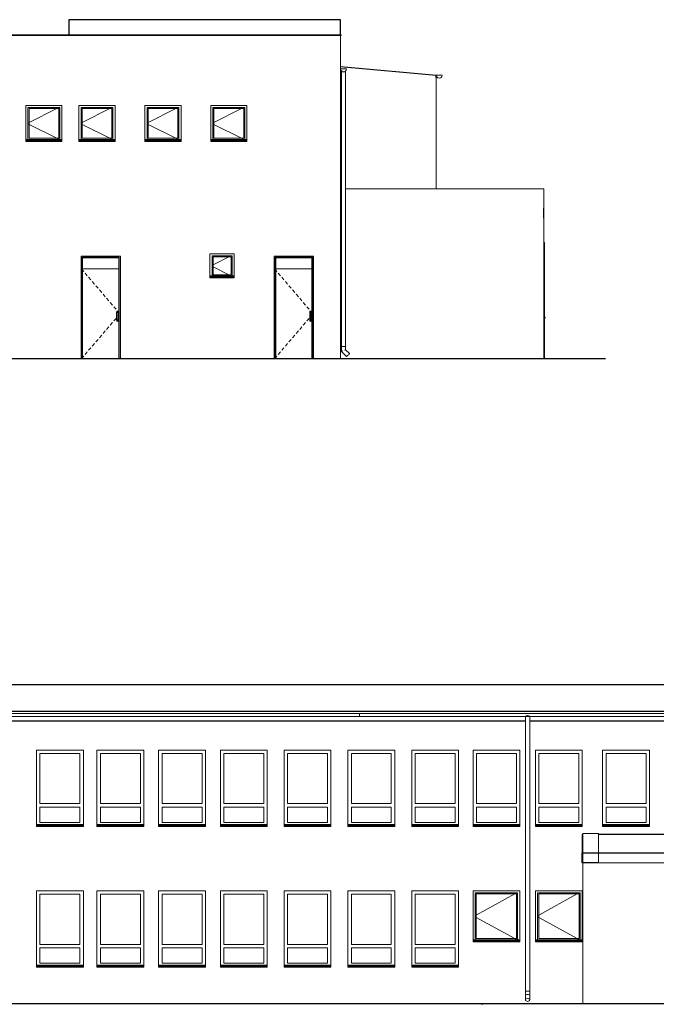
# Model space of a CAD drawing. Header units: centimetres. Extents: x -25572 to 23555, y -2435 to 15405.
# Tile 129 of 134: x 19007 to 20504, y 4871 to 7187. Entities that reach past the tile are written whole.
import ezdxf

# ---------------------------------------------------------------- set-up
doc = ezdxf.new("R2010")
doc.units = ezdxf.units.CM
doc.header["$MEASUREMENT"] = 0
for name, color, linetype, lineweight in [('Nowe_0_Nr_pióra__4', 7, 'Continuous', 13), ('Nowe_0_Nr_pióra__75', 6, 'Continuous', 15), ('Nowe_0_Nr_pióra__84', 7, 'Continuous', 13), ('Nowe_220-A Ściany_Nr_pióra__3', 7, 'Continuous', 13), ('Nowe_220-A Ściany_Nr_pióra__87', 7, 'Continuous', 13), ('Nowe_250-A Schody Pochylnie_Nr_pióra__91', 7, 'Continuous', 13), ('Nowe_280-A Dachy Powłoki_Nr_pióra__27', 7, 'Continuous', 25), ('Nowe_450-K Stropy_Nr_pióra__21', 7, 'Continuous', 25), ('Nowe_450-K Stropy_Nr_pióra__89', 7, 'Continuous', 13)]:
    doc.layers.add(name, color=color, linetype=linetype, lineweight=lineweight)
doc.linetypes.add('LINIA TERENU', pattern='A,0,[3,Lwowska architektura1.Shx,S=0.396825,R=0,X=0,Y=0],-50,0', length=50)

msp = doc.modelspace()

# ---------------------------------------------------------------- linework, layer by layer
at = {"layer": 'Nowe_0_Nr_pióra__4', "color": 7, "linetype": 'Continuous', "lineweight": 13}
for p, q in [((19762.7, 7067.8), (19761.7, 7071.3)), ((19761.7, 7071.3), (19768.7, 7071.3)), ((19765.2, 7065.2), (19762.7, 7067.8)), ((19763.7, 7066.7), (19763.7, 7064.3)), ((19764.3, 7064.3), (19764.4, 7064.3)), ((19764.4, 7064.3), (19764.7, 7064.3)), ((19768.7, 7064.3), (19765.2, 7065.2)), ((19765.9, 7064.3), (19766.2, 7064.3)), ((19766.2, 7064.3), (19766.5, 7064.3)), ((19768.7, 7071.3), (19775.7, 7071.3)), ((19772.2, 7065.2), (19768.7, 7064.3)), ((19771, 7064.3), (19771.2, 7064.3)), ((19771.2, 7064.3), (19771.5, 7064.3)), ((19774.8, 7067.8), (19772.2, 7065.2)), ((19772.8, 7064.3), (19773.1, 7064.3)), ((19773.1, 7064.3), (19773.1, 7064.3)), ((19773.7, 7066.7), (19773.7, 7064.3)), ((19775.7, 7071.3), (19774.8, 7067.8)), ((19987.7, 7053), (19986.7, 7056.5)), ((19986.7, 7056.5), (19993.7, 7056.5)), ((19990.2, 7050.4), (19987.7, 7053)), ((19993.7, 7049.5), (19990.2, 7050.4)), ((19993.7, 7056.5), (20000.7, 7056.5)), ((19997.2, 7050.4), (19993.7, 7049.5)), ((19999.8, 7053), (19997.2, 7050.4)), ((20000.7, 7056.5), (19999.8, 7053)), ((18572.1, 5554.7), (19806.6, 5554.7)), ((19806.6, 5547.7), (18677.1, 5547.7)), ((19806.6, 5554.7), (21228.1, 5554.7)), ((19806.6, 5554.7), (19806.6, 5551.2)), ((19806.6, 5551.2), (19806.6, 5548.7)), ((19806.6, 5548.7), (19806.6, 5547.7)), ((19806.6, 5547.7), (20196.5, 5547.7)), ((20197.2, 5548.4), (20196.5, 5547.7)), ((20197.1, 5547.7), (20197.2, 5547.7)), ((20198.2, 5548.7), (20197.2, 5548.4)), ((20197.2, 5547.7), (20197.5, 5547.7)), ((20199, 5549.5), (20198.2, 5548.7)), ((20198.7, 5547.7), (20199, 5547.7)), ((20201.5, 5550.2), (20199, 5549.5)), ((20199, 5547.7), (20199.2, 5547.7)), ((20204, 5549.5), (20201.5, 5550.2)), ((20203.7, 5547.7), (20204, 5547.7)), ((20204.8, 5548.7), (20204, 5549.5)), ((20204, 5547.7), (20204.3, 5547.7)), ((20204.8, 5548.7), (20205.8, 5548.4)), ((20205.5, 5547.7), (20205.8, 5547.7)), ((20206.5, 5547.7), (20205.8, 5548.4)), ((20205.8, 5547.7), (20205.9, 5547.7)), ((21228.1, 5547.7), (20206.5, 5547.7))]:
    msp.add_line(p, q, dxfattribs=at)
at = {"layer": 'Nowe_0_Nr_pióra__75', "color": 6, "linetype": 'Continuous', "lineweight": 15}
for p, q in [((20092.5, 4872.7), (20092.5, 4870.7)), ((20092.5, 4870.7), (20092.6, 4870.7)), ((20092.6, 4870.7), (20092.8, 4870.7)), ((20092.8, 4870.7), (20093.1, 4870.7)), ((20093.1, 4870.7), (20093.5, 4870.7)), ((20093.5, 4870.7), (20094, 4870.7)), ((20094, 4870.7), (20094.6, 4870.7)), ((20094.6, 4870.7), (20095.1, 4870.7)), ((20095.1, 4870.7), (20095.6, 4870.7)), ((20095.6, 4870.7), (20096.1, 4870.7)), ((20096.1, 4870.7), (20096.4, 4870.7)), ((20096.4, 4870.7), (20096.6, 4870.7)), ((20096.6, 4870.7), (20096.7, 4870.7)), ((20096.7, 4872.7), (20096.7, 4870.7))]:
    msp.add_line(p, q, dxfattribs=at)
at = {"layer": 'Nowe_0_Nr_pióra__84', "color": 7, "linetype": 'Continuous', "lineweight": 13}
for p, q in [((19764.1, 7064.3), (19763.7, 7064.3)), ((19763.7, 7064.3), (19763.7, 6418.4)), ((19764.3, 7064.3), (19764.1, 7064.3)), ((19765.2, 7064.3), (19764.7, 7064.3)), ((19765.9, 7064.3), (19765.2, 7064.3)), ((19766.8, 7064.3), (19766.5, 7064.3)), ((19768.7, 7064.3), (19766.8, 7064.3)), ((19770.7, 7064.3), (19768.7, 7064.3)), ((19771, 7064.3), (19770.7, 7064.3)), ((19772.3, 7064.3), (19771.5, 7064.3)), ((19772.8, 7064.3), (19772.3, 7064.3)), ((19773.4, 7064.3), (19773.1, 7064.3)), ((19773.7, 7064.3), (19773.4, 7064.3)), ((19773.7, 7064.3), (19773.7, 6418.4)), ((19764.1, 6418.4), (19763.7, 6418.4)), ((19763.7, 6418.4), (19763.7, 6406.4)), ((19765.2, 6418.4), (19764.1, 6418.4)), ((19766.8, 6418.4), (19765.2, 6418.4)), ((19768.7, 6418.4), (19766.8, 6418.4)), ((19770.7, 6418.4), (19768.7, 6418.4)), ((19772.3, 6418.4), (19770.7, 6418.4)), ((19773.4, 6418.4), (19772.3, 6418.4)), ((19773.7, 6418.4), (19773.4, 6418.4)), ((19773.7, 6418.4), (19773.7, 6410.5)), ((19764.1, 6406.5), (19763.7, 6406.4)), ((19763.7, 6406.4), (19775.8, 6394.3)), ((19765.2, 6407), (19764.1, 6406.5)), ((19766.8, 6407.7), (19765.2, 6407)), ((19772.3, 6409.9), (19770.7, 6409.2)), ((19773.4, 6410.4), (19772.3, 6409.9)), ((19773.7, 6410.5), (19773.4, 6410.4)), ((19773.7, 6410.5), (19782.9, 6401.4)), ((19776.1, 6394.6), (19775.8, 6394.3)), ((19776.8, 6395.3), (19776.1, 6394.6)), ((19778, 6396.5), (19776.8, 6395.3)), ((19779.3, 6397.8), (19778, 6396.5)), ((19780.7, 6399.2), (19779.3, 6397.8)), ((19781.8, 6400.3), (19780.7, 6399.2)), ((19782.6, 6401.1), (19781.8, 6400.3)), ((19782.9, 6401.4), (19782.6, 6401.1)), ((20196.9, 5547.7), (20196.5, 5547.7)), ((20196.5, 5547.7), (20196.5, 4901.9)), ((20197.1, 5547.7), (20196.9, 5547.7)), ((20197.9, 5547.7), (20197.5, 5547.7)), ((20198.7, 5547.7), (20197.9, 5547.7)), ((20199.6, 5547.7), (20199.2, 5547.7)), ((20201.5, 5547.7), (20199.6, 5547.7)), ((20203.4, 5547.7), (20201.5, 5547.7)), ((20203.7, 5547.7), (20203.4, 5547.7)), ((20205, 5547.7), (20204.3, 5547.7)), ((20205.5, 5547.7), (20205, 5547.7)), ((20206.1, 5547.7), (20205.9, 5547.7)), ((20206.5, 5547.7), (20206.1, 5547.7)), ((20206.5, 5547.7), (20206.5, 4901.9)), ((20196.9, 4901.9), (20196.5, 4901.9)), ((20196.5, 4901.9), (20196.5, 4891.9)), ((20196.5, 4891.9), (20196.5, 4881.3)), ((20197.9, 4901.9), (20196.9, 4901.9)), ((20197.9, 4893.3), (20196.9, 4892.7)), ((20199.6, 4901.9), (20197.9, 4901.9)), ((20199.6, 4893.8), (20197.9, 4893.3)), ((20201.5, 4901.9), (20199.6, 4901.9)), ((20201.5, 4893.9), (20199.6, 4893.8)), ((20203.4, 4901.9), (20201.5, 4901.9)), ((20203.4, 4893.8), (20201.5, 4893.9)), ((20205, 4901.9), (20203.4, 4901.9)), ((20205, 4893.3), (20203.4, 4893.8)), ((20206.1, 4901.9), (20205, 4901.9)), ((20206.1, 4892.7), (20205, 4893.3)), ((20206.5, 4901.9), (20206.1, 4901.9)), ((20206.5, 4901.9), (20206.5, 4891.9)), ((20206.5, 4891.9), (20206.5, 4881.3)), ((20196.9, 4882.6), (20196.5, 4881.3)), ((20196.5, 4881.3), (20196.9, 4879.9)), ((20197.9, 4883.8), (20196.9, 4882.6)), ((20196.9, 4879.9), (20197.9, 4878.8)), ((20199.6, 4884.5), (20197.9, 4883.8)), ((20197.9, 4878.8), (20199.6, 4878)), ((20201.5, 4884.8), (20199.6, 4884.5)), ((20199.6, 4878), (20201.5, 4877.7)), ((20203.4, 4884.5), (20201.5, 4884.8)), ((20201.5, 4877.7), (20203.4, 4878)), ((20205, 4883.8), (20203.4, 4884.5)), ((20203.4, 4878), (20205, 4878.8)), ((20206.1, 4882.6), (20205, 4883.8)), ((20205, 4878.8), (20206.1, 4879.9)), ((20206.5, 4881.3), (20206.1, 4882.6)), ((20206.1, 4879.9), (20206.5, 4881.3))]:
    msp.add_line(p, q, dxfattribs=at)
at = {"layer": 'Nowe_220-A Ściany_Nr_pióra__3', "color": 7, "linetype": 'Continuous', "lineweight": 13}
for p, q in [((19026.7, 6905.3), (19026.7, 6980.3)), ((19026.7, 6980.3), (19101.7, 6980.3)), ((19029.2, 6907.8), (19029.2, 6977.8)), ((19029.2, 6977.8), (19099.2, 6977.8)), ((19094.2, 6977.8), (19029.2, 6945.3)), ((19099.2, 6980.3), (19094.2, 6977.8)), ((19099.2, 6977.8), (19099.2, 6907.8)), ((19101.7, 6980.3), (19101.7, 6905.3)), ((19151.6, 6905.3), (19151.6, 6980.3)), ((19151.6, 6980.3), (19226.6, 6980.3)), ((19154.1, 6907.8), (19154.1, 6977.8)), ((19154.1, 6977.8), (19224.1, 6977.8)), ((19219.1, 6977.8), (19154.1, 6945.3)), ((19224.1, 6980.3), (19219.1, 6977.8)), ((19224.1, 6977.8), (19224.1, 6907.8)), ((19226.6, 6980.3), (19226.6, 6905.3)), ((19306.6, 6905.3), (19306.6, 6980.3)), ((19306.6, 6980.3), (19381.6, 6980.3)), ((19309.1, 6907.8), (19309.1, 6977.8)), ((19309.1, 6977.8), (19379.1, 6977.8)), ((19374.1, 6977.8), (19309.1, 6945.3)), ((19379.1, 6980.3), (19374.1, 6977.8)), ((19379.1, 6977.8), (19379.1, 6907.8)), ((19381.6, 6980.3), (19381.6, 6905.3)), ((19461.6, 6905.3), (19461.6, 6980.3)), ((19461.6, 6980.3), (19536.6, 6980.3)), ((19464.1, 6907.8), (19464.1, 6977.8)), ((19464.1, 6977.8), (19534.1, 6977.8)), ((19529.1, 6977.8), (19464.1, 6945.3)), ((19534.1, 6980.3), (19529.1, 6977.8)), ((19534.1, 6977.8), (19534.1, 6907.8)), ((19536.6, 6980.3), (19536.6, 6905.3)), ((19029.2, 6945.3), (19026.7, 6944.1)), ((19029.2, 6940.3), (19026.7, 6941.6)), ((19094.2, 6907.8), (19029.2, 6940.3)), ((19154.1, 6945.3), (19151.6, 6944.1)), ((19154.1, 6940.3), (19151.6, 6941.6)), ((19219.1, 6907.8), (19154.1, 6940.3)), ((19309.1, 6945.3), (19306.6, 6944.1)), ((19309.1, 6940.3), (19306.6, 6941.6)), ((19374.1, 6907.8), (19309.1, 6940.3)), ((19464.1, 6945.3), (19461.6, 6944.1)), ((19464.1, 6940.3), (19461.6, 6941.6)), ((19529.1, 6907.8), (19464.1, 6940.3)), ((19021.7, 6905.3), (19106.7, 6905.3)), ((19021.7, 6904.3), (19106.7, 6904.3)), ((19021.7, 6903.3), (19021.7, 6903.1)), ((19021.7, 6903.1), (19021.7, 6901.1)), ((19021.7, 6903.1), (19106.7, 6903.1)), ((19099.2, 6907.8), (19029.2, 6907.8)), ((19099.2, 6905.3), (19094.2, 6907.8)), ((19106.7, 6903.3), (19106.7, 6903.1)), ((19106.7, 6903.1), (19106.7, 6901.1)), ((19146.6, 6905.3), (19231.6, 6905.3)), ((19146.6, 6904.3), (19231.6, 6904.3)), ((19146.6, 6903.3), (19146.6, 6903.1)), ((19146.6, 6903.1), (19146.6, 6901.1)), ((19146.6, 6903.1), (19231.6, 6903.1)), ((19224.1, 6907.8), (19154.1, 6907.8)), ((19224.1, 6905.3), (19219.1, 6907.8)), ((19231.6, 6903.3), (19231.6, 6903.1)), ((19231.6, 6903.1), (19231.6, 6901.1)), ((19301.6, 6905.3), (19386.6, 6905.3)), ((19301.6, 6904.3), (19386.6, 6904.3)), ((19301.6, 6903.3), (19301.6, 6903.1)), ((19301.6, 6903.1), (19301.6, 6901.1)), ((19301.6, 6903.1), (19386.6, 6903.1)), ((19379.1, 6907.8), (19309.1, 6907.8)), ((19379.1, 6905.3), (19374.1, 6907.8)), ((19386.6, 6903.3), (19386.6, 6903.1)), ((19386.6, 6903.1), (19386.6, 6901.1)), ((19456.6, 6905.3), (19541.6, 6905.3)), ((19456.6, 6904.3), (19541.6, 6904.3)), ((19456.6, 6903.3), (19456.6, 6903.1)), ((19456.6, 6903.1), (19456.6, 6901.1)), ((19456.6, 6903.1), (19541.6, 6903.1)), ((19534.1, 6907.8), (19464.1, 6907.8)), ((19534.1, 6905.3), (19529.1, 6907.8)), ((19541.6, 6903.3), (19541.6, 6903.1)), ((19541.6, 6903.1), (19541.6, 6901.1)), ((19761.7, 6913.3), (19763.7, 6913.1)), ((19021.7, 6901.1), (19106.7, 6901.1)), ((19146.6, 6901.1), (19231.6, 6901.1)), ((19301.6, 6901.1), (19386.6, 6901.1)), ((19456.6, 6901.1), (19541.6, 6901.1)), ((19761.7, 6808.3), (19763.7, 6808.1)), ((20241.6, 6663), (20239.7, 6663)), ((20241.6, 6663), (20241.6, 6389.3)), ((19151.5, 6389.3), (19151.5, 6630.5)), ((19151.5, 6630.5), (19243.9, 6630.5)), ((19154, 6628), (19154, 6389.3)), ((19241.4, 6628), (19154, 6628)), ((19155.2, 6626.8), (19155.2, 6389.3)), ((19240.2, 6626.8), (19155.2, 6626.8)), ((19240.2, 6389.3), (19240.2, 6626.8)), ((19241.4, 6389.3), (19241.4, 6628)), ((19243.9, 6630.5), (19243.9, 6389.3)), ((19459.7, 6584.3), (19459.7, 6631.3)), ((19459.7, 6631.3), (19506.7, 6631.3)), ((19462.2, 6586.8), (19462.2, 6628.8)), ((19462.2, 6628.8), (19504.2, 6628.8)), ((19499.2, 6628.8), (19462.2, 6610.3)), ((19504.2, 6631.3), (19499.2, 6628.8)), ((19504.2, 6628.8), (19504.2, 6586.8)), ((19506.7, 6631.3), (19506.7, 6584.3)), ((19605.5, 6389.3), (19605.5, 6630.5)), ((19605.5, 6630.5), (19697.9, 6630.5)), ((19608, 6628), (19608, 6389.3)), ((19695.4, 6628), (19608, 6628)), ((19609.2, 6626.8), (19609.2, 6389.3)), ((19694.2, 6626.8), (19609.2, 6626.8)), ((19694.2, 6389.3), (19694.2, 6626.8)), ((19695.4, 6389.3), (19695.4, 6628)), ((19697.9, 6630.5), (19697.9, 6389.3)), ((19462.2, 6610.3), (19459.7, 6609.1)), ((19462.2, 6605.3), (19459.7, 6606.6)), ((19499.2, 6586.8), (19462.2, 6605.3)), ((19240.2, 6600.5), (19155.2, 6600.5)), ((19155.2, 6597.3), (19157.7, 6594.4)), ((19161, 6590.6), (19166.2, 6584.6)), ((19169.4, 6580.8), (19174.7, 6574.7)), ((19454.7, 6584.3), (19511.7, 6584.3)), ((19454.7, 6583.3), (19511.7, 6583.3)), ((19454.7, 6582.3), (19454.7, 6582.1)), ((19454.7, 6582.1), (19454.7, 6580.1)), ((19454.7, 6582.1), (19511.7, 6582.1)), ((19454.7, 6580.1), (19511.7, 6580.1)), ((19504.2, 6586.8), (19462.2, 6586.8)), ((19504.2, 6584.3), (19499.2, 6586.8)), ((19511.7, 6582.3), (19511.7, 6582.1)), ((19511.7, 6582.1), (19511.7, 6580.1)), ((19694.2, 6600.5), (19609.2, 6600.5)), ((19609.2, 6597.3), (19611.7, 6594.4)), ((19615, 6590.6), (19620.2, 6584.6)), ((19623.4, 6580.8), (19628.7, 6574.7)), ((19761.7, 6582.3), (19763.7, 6582.1)), ((19177.9, 6570.9), (19183.1, 6564.8)), ((19186.4, 6561), (19191.6, 6554.9)), ((19631.9, 6570.9), (19637.1, 6564.8)), ((19640.4, 6561), (19645.6, 6554.9)), ((19194.8, 6551.1), (19200, 6545)), ((19203.3, 6541.3), (19208.5, 6535.2)), ((19211.7, 6531.4), (19216.9, 6525.3)), ((19648.8, 6551.1), (19654, 6545)), ((19657.3, 6541.3), (19662.5, 6535.2)), ((19665.7, 6531.4), (19670.9, 6525.3)), ((19761.7, 6537.3), (19763.7, 6537.1)), ((19220.2, 6521.5), (19225.4, 6515.4)), ((19228.6, 6511.6), (19233.8, 6505.5)), ((19674.2, 6521.5), (19679.4, 6515.4)), ((19682.6, 6511.6), (19687.8, 6505.5)), ((19235.2, 6498.8), (19235.6, 6500.1)), ((19235.2, 6497.1), (19236.7, 6499.5)), ((19235.5, 6497.6), (19235.2, 6498.8)), ((19235.2, 6481.5), (19235.2, 6497.1)), ((19235.6, 6500.1), (19236.6, 6501.1)), ((19236.6, 6501.1), (19237.9, 6501.5)), ((19236.7, 6499.5), (19237.2, 6500.1)), ((19236.9, 6498.8), (19237.2, 6499.5)), ((19237.1, 6499.3), (19236.9, 6498.8)), ((19236.9, 6498.8), (19237.1, 6498.2)), ((19237.2, 6498), (19236.9, 6498.8)), ((19237.1, 6501.7), (19237.4, 6501.3)), ((19237.2, 6499.4), (19237.1, 6499.3)), ((19237.1, 6498.2), (19237.2, 6498.1)), ((19237.2, 6500.1), (19237.9, 6500.3)), ((19237.2, 6499.5), (19237.9, 6499.8)), ((19237.9, 6497.8), (19237.2, 6498)), ((19237.6, 6499.7), (19237.4, 6499.5)), ((19237.4, 6498), (19237.6, 6497.8)), ((19237.8, 6499.7), (19237.6, 6499.7)), ((19237.6, 6497.8), (19237.8, 6497.8)), ((19238.3, 6497.3), (19237.7, 6496.4)), ((19237.7, 6496.4), (19237.7, 6482.2)), ((19237.9, 6496.1), (19237.7, 6496.1)), ((19237.7, 6488.8), (19240.2, 6491.7)), ((19237.9, 6501.5), (19239.3, 6501.1)), ((19237.9, 6500.3), (19238.7, 6500.1)), ((19237.9, 6499.8), (19238.6, 6499.5)), ((19238.6, 6498), (19237.9, 6497.8)), ((19239.3, 6496.4), (19237.9, 6496.1)), ((19238.2, 6499.7), (19238.1, 6499.7)), ((19238.1, 6497.8), (19238.2, 6497.8)), ((19238.5, 6499.5), (19238.2, 6499.7)), ((19238.2, 6497.8), (19238.5, 6498)), ((19238.8, 6497.5), (19238.3, 6497.3)), ((19238.6, 6499.5), (19238.9, 6498.8)), ((19238.9, 6498.8), (19238.6, 6498)), ((19238.7, 6500.1), (19239.2, 6499.6)), ((19238.7, 6499.3), (19238.7, 6499.4)), ((19238.9, 6498.8), (19238.7, 6499.3)), ((19238.7, 6498.2), (19238.9, 6498.8)), ((19238.7, 6498.1), (19238.7, 6498.2)), ((19239.3, 6498.1), (19238.8, 6497.5)), ((19239.2, 6499.6), (19239.5, 6498.8)), ((19239.3, 6501.1), (19240.2, 6500.1)), ((19239.5, 6498.8), (19239.3, 6498.1)), ((19240.2, 6497.4), (19239.3, 6496.4)), ((19689.2, 6498.8), (19689.6, 6500.1)), ((19689.2, 6497.1), (19690.7, 6499.5)), ((19689.5, 6497.6), (19689.2, 6498.8)), ((19689.2, 6481.5), (19689.2, 6497.1)), ((19689.6, 6500.1), (19690.6, 6501.1)), ((19690.6, 6501.1), (19691.9, 6501.5)), ((19690.7, 6499.5), (19691.2, 6500.1)), ((19690.9, 6498.8), (19691.2, 6499.5)), ((19691.1, 6499.3), (19690.9, 6498.8)), ((19690.9, 6498.8), (19691.1, 6498.2)), ((19691.2, 6498), (19690.9, 6498.8)), ((19691.1, 6501.7), (19691.4, 6501.3)), ((19691.2, 6499.4), (19691.1, 6499.3)), ((19691.1, 6498.2), (19691.2, 6498.1)), ((19691.2, 6500.1), (19691.9, 6500.3)), ((19691.2, 6499.5), (19691.9, 6499.8)), ((19691.9, 6497.8), (19691.2, 6498)), ((19691.6, 6499.7), (19691.4, 6499.5)), ((19691.4, 6498), (19691.6, 6497.8)), ((19691.8, 6499.7), (19691.6, 6499.7)), ((19691.6, 6497.8), (19691.8, 6497.8)), ((19692.3, 6497.3), (19691.7, 6496.4)), ((19691.7, 6496.4), (19691.7, 6482.2)), ((19691.9, 6496.1), (19691.7, 6496.1)), ((19691.7, 6488.8), (19694.2, 6491.7)), ((19691.9, 6501.5), (19693.3, 6501.1)), ((19691.9, 6500.3), (19692.7, 6500.1)), ((19691.9, 6499.8), (19692.6, 6499.5)), ((19692.6, 6498), (19691.9, 6497.8)), ((19693.3, 6496.4), (19691.9, 6496.1)), ((19692.2, 6499.7), (19692.1, 6499.7)), ((19692.1, 6497.8), (19692.2, 6497.8)), ((19692.5, 6499.5), (19692.2, 6499.7)), ((19692.2, 6497.8), (19692.5, 6498)), ((19692.8, 6497.5), (19692.3, 6497.3)), ((19692.6, 6499.5), (19692.9, 6498.8)), ((19692.9, 6498.8), (19692.6, 6498)), ((19692.7, 6500.1), (19693.2, 6499.6)), ((19692.7, 6499.3), (19692.7, 6499.4)), ((19692.9, 6498.8), (19692.7, 6499.3)), ((19692.7, 6498.2), (19692.9, 6498.8)), ((19692.7, 6498.1), (19692.7, 6498.2)), ((19693.3, 6498.1), (19692.8, 6497.5)), ((19693.2, 6499.6), (19693.5, 6498.8)), ((19693.3, 6501.1), (19694.2, 6500.1)), ((19693.5, 6498.8), (19693.3, 6498.1)), ((19694.2, 6497.4), (19693.3, 6496.4)), ((20239.7, 6487.3), (20242.7, 6487.1)), ((20242.7, 6485.1), (20241.7, 6486.1)), ((20242.7, 6487.1), (20242.7, 6485.1)), ((19211.7, 6458.4), (19216.9, 6464.5)), ((19220.2, 6468.3), (19225.4, 6474.4)), ((19228.6, 6478.2), (19233.8, 6484.3)), ((19236.7, 6479.1), (19235.2, 6481.5)), ((19235.5, 6481), (19235.2, 6479.9)), ((19235.2, 6479.9), (19235.6, 6478.5)), ((19235.6, 6478.5), (19236.6, 6477.5)), ((19236.6, 6477.5), (19237.9, 6477.2)), ((19237.2, 6478.6), (19236.7, 6479.1)), ((19237.2, 6480.6), (19236.9, 6479.9)), ((19237.1, 6480.4), (19236.9, 6479.9)), ((19236.9, 6479.9), (19237.1, 6479.3)), ((19236.9, 6479.9), (19237.2, 6479.1)), ((19237.2, 6480.5), (19237.1, 6480.4)), ((19237.1, 6479.3), (19237.2, 6479.2)), ((19237.9, 6480.9), (19237.2, 6480.6)), ((19237.2, 6479.1), (19237.9, 6478.9)), ((19237.9, 6478.3), (19237.2, 6478.6)), ((19237.6, 6480.8), (19237.4, 6480.6)), ((19237.4, 6479.1), (19237.6, 6478.9)), ((19237.8, 6480.8), (19237.6, 6480.8)), ((19237.6, 6478.9), (19237.8, 6478.9)), ((19237.9, 6482.6), (19237.7, 6482.5)), ((19237.7, 6482.2), (19238.3, 6481.3)), ((19239.3, 6482.2), (19237.9, 6482.6)), ((19238.6, 6480.6), (19237.9, 6480.9)), ((19237.9, 6478.9), (19238.6, 6479.1)), ((19238.7, 6478.5), (19237.9, 6478.3)), ((19237.9, 6477.2), (19239.3, 6477.5)), ((19238.2, 6480.8), (19238.1, 6480.8)), ((19238.1, 6478.9), (19238.2, 6478.9)), ((19238.5, 6480.6), (19238.2, 6480.8)), ((19238.2, 6478.9), (19238.5, 6479.1)), ((19238.3, 6481.3), (19238.8, 6481.1)), ((19238.9, 6479.9), (19238.6, 6480.6)), ((19238.6, 6479.1), (19238.9, 6479.9)), ((19238.7, 6480.4), (19238.7, 6480.5)), ((19238.9, 6479.9), (19238.7, 6480.4)), ((19238.7, 6479.3), (19238.9, 6479.9)), ((19238.7, 6479.2), (19238.7, 6479.3)), ((19239.2, 6479.1), (19238.7, 6478.5)), ((19238.8, 6481.1), (19239.3, 6480.5)), ((19239.5, 6479.8), (19239.2, 6479.1)), ((19240.2, 6481.2), (19239.3, 6482.2)), ((19239.3, 6480.5), (19239.5, 6479.8)), ((19239.3, 6477.5), (19240.2, 6478.5)), ((19665.7, 6458.4), (19670.9, 6464.5)), ((19674.2, 6468.3), (19679.4, 6474.4)), ((19682.6, 6478.2), (19687.8, 6484.3)), ((19690.7, 6479.1), (19689.2, 6481.5)), ((19689.5, 6481), (19689.2, 6479.9)), ((19689.2, 6479.9), (19689.6, 6478.5)), ((19689.6, 6478.5), (19690.6, 6477.5)), ((19690.6, 6477.5), (19691.9, 6477.2)), ((19691.2, 6478.6), (19690.7, 6479.1)), ((19691.2, 6480.6), (19690.9, 6479.9)), ((19691.1, 6480.4), (19690.9, 6479.9)), ((19690.9, 6479.9), (19691.1, 6479.3)), ((19690.9, 6479.9), (19691.2, 6479.1)), ((19691.2, 6480.5), (19691.1, 6480.4)), ((19691.1, 6479.3), (19691.2, 6479.2)), ((19691.9, 6480.9), (19691.2, 6480.6)), ((19691.2, 6479.1), (19691.9, 6478.9)), ((19691.9, 6478.3), (19691.2, 6478.6)), ((19691.6, 6480.8), (19691.4, 6480.6)), ((19691.4, 6479.1), (19691.6, 6478.9)), ((19691.8, 6480.8), (19691.6, 6480.8)), ((19691.6, 6478.9), (19691.8, 6478.9)), ((19691.9, 6482.6), (19691.7, 6482.5)), ((19691.7, 6482.2), (19692.3, 6481.3)), ((19693.3, 6482.2), (19691.9, 6482.6)), ((19692.6, 6480.6), (19691.9, 6480.9)), ((19691.9, 6478.9), (19692.6, 6479.1)), ((19692.7, 6478.5), (19691.9, 6478.3)), ((19691.9, 6477.2), (19693.3, 6477.5)), ((19692.2, 6480.8), (19692.1, 6480.8)), ((19692.1, 6478.9), (19692.2, 6478.9)), ((19692.5, 6480.6), (19692.2, 6480.8)), ((19692.2, 6478.9), (19692.5, 6479.1)), ((19692.3, 6481.3), (19692.8, 6481.1)), ((19692.9, 6479.9), (19692.6, 6480.6)), ((19692.6, 6479.1), (19692.9, 6479.9)), ((19692.7, 6480.4), (19692.7, 6480.5)), ((19692.9, 6479.9), (19692.7, 6480.4)), ((19692.7, 6479.3), (19692.9, 6479.9)), ((19692.7, 6479.2), (19692.7, 6479.3)), ((19693.2, 6479.1), (19692.7, 6478.5)), ((19692.8, 6481.1), (19693.3, 6480.5)), ((19693.5, 6479.8), (19693.2, 6479.1)), ((19694.2, 6481.2), (19693.3, 6482.2)), ((19693.3, 6480.5), (19693.5, 6479.8)), ((19693.3, 6477.5), (19694.2, 6478.5)), ((19761.7, 6477.3), (19763.7, 6477.1)), ((19194.8, 6438.7), (19200, 6444.8)), ((19203.3, 6448.6), (19208.5, 6454.6)), ((19648.8, 6438.7), (19654, 6444.8)), ((19657.3, 6448.6), (19662.5, 6454.6)), ((19177.9, 6418.9), (19183.1, 6425)), ((19186.4, 6428.8), (19191.6, 6434.9)), ((19631.9, 6418.9), (19637.1, 6425)), ((19640.4, 6428.8), (19645.6, 6434.9)), ((19155.2, 6392.5), (19157.7, 6395.4)), ((19161, 6399.2), (19166.2, 6405.3)), ((19169.4, 6409.1), (19174.7, 6415.1)), ((19609.2, 6392.5), (19611.7, 6395.4)), ((19615, 6399.2), (19620.2, 6405.3)), ((19623.4, 6409.1), (19628.7, 6415.1)), ((19154, 6389.3), (19151.5, 6389.3)), ((19155.2, 6389.3), (19154, 6389.3)), ((19155.2, 6389.3), (19240.2, 6389.3)), ((19241.4, 6389.3), (19240.2, 6389.3)), ((19243.9, 6389.3), (19241.4, 6389.3)), ((19608, 6389.3), (19605.5, 6389.3)), ((19609.2, 6389.3), (19608, 6389.3)), ((19609.2, 6389.3), (19694.2, 6389.3)), ((19695.4, 6389.3), (19694.2, 6389.3)), ((19697.9, 6389.3), (19695.4, 6389.3)), ((20241.6, 6389.3), (20239.7, 6389.3)), ((19054.9, 5342.7), (19054.9, 5460.7)), ((19054.9, 5460.7), (19148.9, 5460.7)), ((19148.9, 5460.7), (19148.9, 5342.7)), ((19197, 5342.7), (19197, 5460.7)), ((19197, 5460.7), (19291, 5460.7)), ((19291, 5460.7), (19291, 5342.7)), ((19342, 5342.7), (19342, 5460.7)), ((19342, 5460.7), (19436, 5460.7)), ((19436, 5460.7), (19436, 5342.7)), ((19487.1, 5342.7), (19487.1, 5460.7)), ((19487.1, 5460.7), (19581.1, 5460.7)), ((19581.1, 5460.7), (19581.1, 5342.7)), ((19637.1, 5342.7), (19637.1, 5460.7)), ((19637.1, 5460.7), (19731.1, 5460.7)), ((19731.1, 5460.7), (19731.1, 5342.7)), ((19787.1, 5460.7), (19787.1, 5342.7)), ((19881.1, 5460.7), (19787.1, 5460.7)), ((19881.1, 5342.7), (19881.1, 5460.7)), ((19937.1, 5460.7), (19937.1, 5342.7)), ((20031.1, 5460.7), (19937.1, 5460.7)), ((20031.1, 5342.7), (20031.1, 5460.7)), ((20081.2, 5460.7), (20081.2, 5342.7)), ((20175.2, 5460.7), (20081.2, 5460.7)), ((20175.2, 5342.7), (20175.2, 5460.7)), ((20228.2, 5342.7), (20228.2, 5460.7)), ((20228.2, 5460.7), (20322.2, 5460.7)), ((20322.2, 5460.7), (20322.2, 5342.7)), ((20386.1, 5342.7), (20386.1, 5460.7)), ((20386.1, 5460.7), (20480.1, 5460.7)), ((20480.1, 5460.7), (20480.1, 5342.7)), ((19148.9, 5342.7), (19054.9, 5342.7)), ((19054.9, 5298.7), (19054.9, 5334.7)), ((19054.9, 5334.7), (19148.9, 5334.7)), ((19148.9, 5334.7), (19148.9, 5298.7)), ((19291, 5342.7), (19197, 5342.7)), ((19197, 5298.7), (19197, 5334.7)), ((19197, 5334.7), (19291, 5334.7)), ((19291, 5334.7), (19291, 5298.7)), ((19436, 5342.7), (19342, 5342.7)), ((19342, 5298.7), (19342, 5334.7)), ((19342, 5334.7), (19436, 5334.7)), ((19436, 5334.7), (19436, 5298.7)), ((19581.1, 5342.7), (19487.1, 5342.7)), ((19487.1, 5298.7), (19487.1, 5334.7)), ((19487.1, 5334.7), (19581.1, 5334.7)), ((19581.1, 5334.7), (19581.1, 5298.7)), ((19731.1, 5342.7), (19637.1, 5342.7)), ((19637.1, 5298.7), (19637.1, 5334.7)), ((19637.1, 5334.7), (19731.1, 5334.7)), ((19731.1, 5334.7), (19731.1, 5298.7)), ((19787.1, 5342.7), (19881.1, 5342.7)), ((19787.1, 5334.7), (19787.1, 5298.7)), ((19881.1, 5334.7), (19787.1, 5334.7)), ((19881.1, 5298.7), (19881.1, 5334.7)), ((19937.1, 5342.7), (20031.1, 5342.7)), ((19937.1, 5334.7), (19937.1, 5298.7)), ((20031.1, 5334.7), (19937.1, 5334.7)), ((20031.1, 5298.7), (20031.1, 5334.7)), ((20081.2, 5342.7), (20175.2, 5342.7)), ((20081.2, 5334.7), (20081.2, 5298.7)), ((20175.2, 5334.7), (20081.2, 5334.7)), ((20175.2, 5298.7), (20175.2, 5334.7)), ((20322.2, 5342.7), (20228.2, 5342.7)), ((20228.2, 5298.7), (20228.2, 5334.7)), ((20228.2, 5334.7), (20322.2, 5334.7)), ((20322.2, 5334.7), (20322.2, 5298.7)), ((20480.1, 5342.7), (20386.1, 5342.7)), ((20386.1, 5298.7), (20386.1, 5334.7)), ((20386.1, 5334.7), (20480.1, 5334.7)), ((20480.1, 5334.7), (20480.1, 5298.7)), ((19046.9, 5293.7), (19156.9, 5293.7)), ((19046.9, 5292.7), (19156.9, 5292.7)), ((19046.9, 5291.7), (19046.9, 5291.5)), ((19046.9, 5291.5), (19046.9, 5289.5)), ((19046.9, 5291.5), (19156.9, 5291.5)), ((19046.9, 5289.5), (19156.9, 5289.5)), ((19148.9, 5298.7), (19054.9, 5298.7)), ((19156.9, 5291.7), (19156.9, 5291.5)), ((19156.9, 5291.5), (19156.9, 5289.5)), ((19189, 5293.7), (19299, 5293.7)), ((19189, 5292.7), (19299, 5292.7)), ((19189, 5291.7), (19189, 5291.5)), ((19189, 5291.5), (19189, 5289.5)), ((19189, 5291.5), (19299, 5291.5)), ((19189, 5289.5), (19299, 5289.5)), ((19291, 5298.7), (19197, 5298.7)), ((19299, 5291.7), (19299, 5291.5)), ((19299, 5291.5), (19299, 5289.5)), ((19334, 5293.7), (19444, 5293.7)), ((19334, 5292.7), (19444, 5292.7)), ((19334, 5291.7), (19334, 5291.5)), ((19334, 5291.5), (19334, 5289.5)), ((19334, 5291.5), (19444, 5291.5)), ((19334, 5289.5), (19444, 5289.5)), ((19436, 5298.7), (19342, 5298.7)), ((19444, 5291.7), (19444, 5291.5)), ((19444, 5291.5), (19444, 5289.5)), ((19479.1, 5293.7), (19589.1, 5293.7)), ((19479.1, 5292.7), (19589.1, 5292.7)), ((19479.1, 5291.7), (19479.1, 5291.5)), ((19479.1, 5291.5), (19479.1, 5289.5)), ((19479.1, 5291.5), (19589.1, 5291.5)), ((19479.1, 5289.5), (19589.1, 5289.5)), ((19581.1, 5298.7), (19487.1, 5298.7)), ((19589.1, 5291.7), (19589.1, 5291.5)), ((19589.1, 5291.5), (19589.1, 5289.5)), ((19629.1, 5293.7), (19739.1, 5293.7)), ((19629.1, 5292.7), (19739.1, 5292.7)), ((19629.1, 5291.7), (19629.1, 5291.5)), ((19629.1, 5291.5), (19629.1, 5289.5)), ((19629.1, 5291.5), (19739.1, 5291.5)), ((19629.1, 5289.5), (19739.1, 5289.5)), ((19731.1, 5298.7), (19637.1, 5298.7)), ((19739.1, 5291.7), (19739.1, 5291.5)), ((19739.1, 5291.5), (19739.1, 5289.5)), ((19889.1, 5293.7), (19779.1, 5293.7)), ((19889.1, 5292.7), (19779.1, 5292.7)), ((19779.1, 5291.7), (19779.1, 5291.5)), ((19779.1, 5291.5), (19779.1, 5289.5)), ((19889.1, 5291.5), (19779.1, 5291.5)), ((19889.1, 5289.5), (19779.1, 5289.5)), ((19787.1, 5298.7), (19881.1, 5298.7)), ((19889.1, 5291.7), (19889.1, 5291.5)), ((19889.1, 5291.5), (19889.1, 5289.5)), ((20039.1, 5293.7), (19929.1, 5293.7)), ((20039.1, 5292.7), (19929.1, 5292.7)), ((19929.1, 5291.7), (19929.1, 5291.5)), ((19929.1, 5291.5), (19929.1, 5289.5)), ((20039.1, 5291.5), (19929.1, 5291.5)), ((20039.1, 5289.5), (19929.1, 5289.5)), ((19937.1, 5298.7), (20031.1, 5298.7)), ((20039.1, 5291.7), (20039.1, 5291.5)), ((20039.1, 5291.5), (20039.1, 5289.5)), ((20183.2, 5293.7), (20073.2, 5293.7)), ((20183.2, 5292.7), (20073.2, 5292.7)), ((20073.2, 5291.7), (20073.2, 5291.5)), ((20073.2, 5291.5), (20073.2, 5289.5)), ((20183.2, 5291.5), (20073.2, 5291.5)), ((20183.2, 5289.5), (20073.2, 5289.5)), ((20081.2, 5298.7), (20175.2, 5298.7)), ((20183.2, 5291.7), (20183.2, 5291.5)), ((20183.2, 5291.5), (20183.2, 5289.5)), ((20220.2, 5293.7), (20330.2, 5293.7)), ((20220.2, 5292.7), (20330.2, 5292.7)), ((20220.2, 5291.7), (20220.2, 5291.5)), ((20220.2, 5291.5), (20220.2, 5289.5)), ((20220.2, 5291.5), (20330.2, 5291.5)), ((20220.2, 5289.5), (20330.2, 5289.5)), ((20322.2, 5298.7), (20228.2, 5298.7)), ((20330.2, 5291.7), (20330.2, 5291.5)), ((20330.2, 5291.5), (20330.2, 5289.5)), ((20378.1, 5293.7), (20488.1, 5293.7)), ((20378.1, 5292.7), (20488.1, 5292.7)), ((20378.1, 5291.7), (20378.1, 5291.5)), ((20378.1, 5291.5), (20378.1, 5289.5)), ((20378.1, 5291.5), (20488.1, 5291.5)), ((20378.1, 5289.5), (20488.1, 5289.5)), ((20480.1, 5298.7), (20386.1, 5298.7)), ((20488.1, 5291.7), (20488.1, 5291.5)), ((20488.1, 5291.5), (20488.1, 5289.5)), ((19054.9, 5129.7), (19054.9, 5011.7)), ((19148.9, 5129.7), (19054.9, 5129.7)), ((19148.9, 5011.7), (19148.9, 5129.7)), ((19197, 5129.7), (19197, 5011.7)), ((19291, 5129.7), (19197, 5129.7)), ((19291, 5011.7), (19291, 5129.7)), ((19342, 5129.7), (19342, 5011.7)), ((19436, 5129.7), (19342, 5129.7)), ((19436, 5011.7), (19436, 5129.7)), ((19487.1, 5129.7), (19487.1, 5011.7)), ((19581.1, 5129.7), (19487.1, 5129.7)), ((19581.1, 5011.7), (19581.1, 5129.7)), ((19637.1, 5129.7), (19637.1, 5011.7)), ((19731.1, 5129.7), (19637.1, 5129.7)), ((19731.1, 5011.7), (19731.1, 5129.7)), ((19787.1, 5129.7), (19787.1, 5011.7)), ((19881.1, 5129.7), (19787.1, 5129.7)), ((19881.1, 5011.7), (19881.1, 5129.7)), ((19937.1, 5129.7), (19937.1, 5011.7)), ((20031.1, 5129.7), (19937.1, 5129.7)), ((20031.1, 5011.7), (20031.1, 5129.7)), ((20078.2, 5022.7), (20078.2, 5132.7)), ((20078.2, 5132.7), (20178.2, 5132.7)), ((20080.7, 5025.2), (20080.7, 5130.2)), ((20080.7, 5130.2), (20175.7, 5130.2)), ((20171.5, 5130.2), (20080.7, 5080.5)), ((20176.1, 5132.7), (20171.5, 5130.2)), ((20175.7, 5130.2), (20175.7, 5025.2)), ((20178.2, 5132.7), (20178.2, 5022.7)), ((20225.2, 5022.7), (20225.2, 5132.7)), ((20225.2, 5132.7), (20325.2, 5132.7)), ((20227.7, 5025.2), (20227.7, 5130.2)), ((20227.7, 5130.2), (20322.7, 5130.2)), ((20318.5, 5130.2), (20227.7, 5080.5)), ((20323.1, 5132.7), (20318.5, 5130.2)), ((20322.7, 5130.2), (20322.7, 5025.2)), ((20325.2, 5132.7), (20325.2, 5022.7)), ((20080.7, 5080.5), (20078.2, 5079.1)), ((20080.7, 5075), (20078.2, 5076.4)), ((20171.5, 5025.2), (20080.7, 5075)), ((20227.7, 5080.5), (20225.2, 5079.1)), ((20227.7, 5075), (20225.2, 5076.4)), ((20318.5, 5025.2), (20227.7, 5075)), ((19054.9, 5011.7), (19148.9, 5011.7)), ((19054.9, 5003.7), (19054.9, 4967.7)), ((19148.9, 5003.7), (19054.9, 5003.7)), ((19148.9, 4967.7), (19148.9, 5003.7)), ((19197, 5011.7), (19291, 5011.7)), ((19197, 5003.7), (19197, 4967.7)), ((19291, 5003.7), (19197, 5003.7)), ((19291, 4967.7), (19291, 5003.7)), ((19342, 5011.7), (19436, 5011.7)), ((19342, 5003.7), (19342, 4967.7)), ((19436, 5003.7), (19342, 5003.7)), ((19436, 4967.7), (19436, 5003.7)), ((19487.1, 5011.7), (19581.1, 5011.7)), ((19487.1, 5003.7), (19487.1, 4967.7)), ((19581.1, 5003.7), (19487.1, 5003.7)), ((19581.1, 4967.7), (19581.1, 5003.7)), ((19637.1, 5011.7), (19731.1, 5011.7)), ((19637.1, 5003.7), (19637.1, 4967.7)), ((19731.1, 5003.7), (19637.1, 5003.7)), ((19731.1, 4967.7), (19731.1, 5003.7)), ((19787.1, 5011.7), (19881.1, 5011.7)), ((19787.1, 5003.7), (19787.1, 4967.7)), ((19881.1, 5003.7), (19787.1, 5003.7)), ((19881.1, 4967.7), (19881.1, 5003.7)), ((19937.1, 5011.7), (20031.1, 5011.7)), ((19937.1, 5003.7), (19937.1, 4967.7)), ((20031.1, 5003.7), (19937.1, 5003.7)), ((20031.1, 4967.7), (20031.1, 5003.7)), ((20073.2, 5022.7), (20183.2, 5022.7)), ((20073.2, 5021.7), (20183.2, 5021.7)), ((20073.2, 5020.7), (20073.2, 5020.5)), ((20073.2, 5020.5), (20073.2, 5018.5)), ((20073.2, 5020.5), (20183.2, 5020.5)), ((20073.2, 5018.5), (20183.2, 5018.5)), ((20175.7, 5025.2), (20080.7, 5025.2)), ((20176.1, 5022.7), (20171.5, 5025.2)), ((20183.2, 5020.7), (20183.2, 5020.5)), ((20183.2, 5020.5), (20183.2, 5018.5)), ((20220.2, 5022.7), (20330.2, 5022.7)), ((20220.2, 5021.7), (20330.2, 5021.7)), ((20220.2, 5020.7), (20220.2, 5020.5)), ((20220.2, 5020.5), (20220.2, 5018.5)), ((20220.2, 5020.5), (20330.2, 5020.5)), ((20220.2, 5018.5), (20330.2, 5018.5)), ((20322.7, 5025.2), (20227.7, 5025.2)), ((20323.1, 5022.7), (20318.5, 5025.2)), ((20330.2, 5020.7), (20330.2, 5020.5)), ((20330.2, 5020.5), (20330.2, 5018.5)), ((19156.9, 4962.7), (19046.9, 4962.7)), ((19156.9, 4961.7), (19046.9, 4961.7)), ((19046.9, 4960.7), (19046.9, 4960.5)), ((19046.9, 4960.5), (19046.9, 4958.5)), ((19156.9, 4960.5), (19046.9, 4960.5)), ((19156.9, 4958.5), (19046.9, 4958.5)), ((19054.9, 4967.7), (19148.9, 4967.7)), ((19156.9, 4960.7), (19156.9, 4960.5)), ((19156.9, 4960.5), (19156.9, 4958.5)), ((19299, 4962.7), (19189, 4962.7)), ((19299, 4961.7), (19189, 4961.7)), ((19189, 4960.7), (19189, 4960.5)), ((19189, 4960.5), (19189, 4958.5)), ((19299, 4960.5), (19189, 4960.5)), ((19299, 4958.5), (19189, 4958.5)), ((19197, 4967.7), (19291, 4967.7)), ((19299, 4960.7), (19299, 4960.5)), ((19299, 4960.5), (19299, 4958.5)), ((19444, 4962.7), (19334, 4962.7)), ((19444, 4961.7), (19334, 4961.7)), ((19334, 4960.7), (19334, 4960.5)), ((19334, 4960.5), (19334, 4958.5)), ((19444, 4960.5), (19334, 4960.5)), ((19444, 4958.5), (19334, 4958.5)), ((19342, 4967.7), (19436, 4967.7)), ((19444, 4960.7), (19444, 4960.5)), ((19444, 4960.5), (19444, 4958.5)), ((19589.1, 4962.7), (19479.1, 4962.7)), ((19589.1, 4961.7), (19479.1, 4961.7)), ((19479.1, 4960.7), (19479.1, 4960.5)), ((19479.1, 4960.5), (19479.1, 4958.5)), ((19589.1, 4960.5), (19479.1, 4960.5)), ((19589.1, 4958.5), (19479.1, 4958.5)), ((19487.1, 4967.7), (19581.1, 4967.7)), ((19589.1, 4960.7), (19589.1, 4960.5)), ((19589.1, 4960.5), (19589.1, 4958.5)), ((19739.1, 4962.7), (19629.1, 4962.7)), ((19739.1, 4961.7), (19629.1, 4961.7)), ((19629.1, 4960.7), (19629.1, 4960.5)), ((19629.1, 4960.5), (19629.1, 4958.5)), ((19739.1, 4960.5), (19629.1, 4960.5)), ((19739.1, 4958.5), (19629.1, 4958.5)), ((19637.1, 4967.7), (19731.1, 4967.7)), ((19739.1, 4960.7), (19739.1, 4960.5)), ((19739.1, 4960.5), (19739.1, 4958.5)), ((19889.1, 4962.7), (19779.1, 4962.7)), ((19889.1, 4961.7), (19779.1, 4961.7)), ((19779.1, 4960.7), (19779.1, 4960.5)), ((19779.1, 4960.5), (19779.1, 4958.5)), ((19889.1, 4960.5), (19779.1, 4960.5)), ((19889.1, 4958.5), (19779.1, 4958.5)), ((19787.1, 4967.7), (19881.1, 4967.7)), ((19889.1, 4960.7), (19889.1, 4960.5)), ((19889.1, 4960.5), (19889.1, 4958.5)), ((20039.1, 4962.7), (19929.1, 4962.7)), ((20039.1, 4961.7), (19929.1, 4961.7)), ((19929.1, 4960.7), (19929.1, 4960.5)), ((19929.1, 4960.5), (19929.1, 4958.5)), ((20039.1, 4960.5), (19929.1, 4960.5)), ((20039.1, 4958.5), (19929.1, 4958.5)), ((19937.1, 4967.7), (20031.1, 4967.7)), ((20039.1, 4960.7), (20039.1, 4960.5)), ((20039.1, 4960.5), (20039.1, 4958.5))]:
    msp.add_line(p, q, dxfattribs=at)
at = {"layer": 'Nowe_220-A Ściany_Nr_pióra__87', "color": 7, "linetype": 'Continuous', "lineweight": 13}
for p, q in [((19761.7, 7049.3), (19761.7, 7149.3)), ((19761.7, 7049.3), (19761.7, 6720.3)), ((19986.7, 7049.3), (19986.7, 7051.1)), ((19986.7, 6789.3), (19986.7, 7049.3)), ((19021.7, 6903.3), (19021.7, 6985.3)), ((19021.7, 6985.3), (19106.7, 6985.3)), ((19106.7, 6985.3), (19106.7, 6903.3)), ((19146.6, 6985.3), (19231.6, 6985.3)), ((19146.6, 6903.3), (19146.6, 6985.3)), ((19231.6, 6985.3), (19231.6, 6903.3)), ((19301.6, 6903.3), (19301.6, 6985.3)), ((19301.6, 6985.3), (19386.6, 6985.3)), ((19386.6, 6985.3), (19386.6, 6903.3)), ((19456.6, 6903.3), (19456.6, 6985.3)), ((19456.6, 6985.3), (19541.6, 6985.3)), ((19541.6, 6985.3), (19541.6, 6903.3)), ((19021.7, 6900.3), (19021.7, 6901.1)), ((19106.7, 6900.3), (19021.7, 6900.3)), ((19106.7, 6901.1), (19106.7, 6900.3)), ((19146.6, 6900.3), (19146.6, 6901.1)), ((19231.6, 6900.3), (19146.6, 6900.3)), ((19231.6, 6901.1), (19231.6, 6900.3)), ((19301.6, 6900.3), (19301.6, 6901.1)), ((19386.6, 6900.3), (19301.6, 6900.3)), ((19386.6, 6901.1), (19386.6, 6900.3)), ((19456.6, 6900.3), (19456.6, 6901.1)), ((19541.6, 6900.3), (19456.6, 6900.3)), ((19541.6, 6901.1), (19541.6, 6900.3)), ((19763.7, 6789.3), (19761.7, 6789.3)), ((20239.7, 6789.3), (19773.7, 6789.3)), ((20239.7, 6743.7), (20239.7, 6789.3)), ((19761.7, 6389.3), (19761.7, 6720.3)), ((20239.7, 6389.3), (20239.7, 6720.3)), ((19454.7, 6636.3), (19511.7, 6636.3)), ((19454.7, 6582.3), (19454.7, 6636.3)), ((19511.7, 6636.3), (19511.7, 6582.3)), ((19454.7, 6579.3), (19454.7, 6580.1)), ((19511.7, 6579.3), (19454.7, 6579.3)), ((19511.7, 6580.1), (19511.7, 6579.3)), ((18545.7, 6389.3), (19151.5, 6389.3)), ((19243.9, 6389.3), (19605.5, 6389.3)), ((19697.9, 6389.3), (19761.7, 6389.3)), ((20239.7, 6389.3), (19761.7, 6389.3)), ((19046.9, 5291.7), (19046.9, 5468.7)), ((19046.9, 5468.7), (19156.9, 5468.7)), ((19156.9, 5468.7), (19156.9, 5291.7)), ((19189, 5291.7), (19189, 5468.7)), ((19189, 5468.7), (19299, 5468.7)), ((19299, 5468.7), (19299, 5291.7)), ((19334, 5291.7), (19334, 5468.7)), ((19334, 5468.7), (19444, 5468.7)), ((19444, 5468.7), (19444, 5291.7)), ((19479.1, 5291.7), (19479.1, 5468.7)), ((19479.1, 5468.7), (19589.1, 5468.7)), ((19589.1, 5468.7), (19589.1, 5291.7)), ((19629.1, 5291.7), (19629.1, 5468.7)), ((19629.1, 5468.7), (19739.1, 5468.7)), ((19739.1, 5468.7), (19739.1, 5291.7)), ((19779.1, 5291.7), (19779.1, 5468.7)), ((19779.1, 5468.7), (19889.1, 5468.7)), ((19889.1, 5468.7), (19889.1, 5291.7)), ((19929.1, 5291.7), (19929.1, 5468.7)), ((19929.1, 5468.7), (20039.1, 5468.7)), ((20039.1, 5468.7), (20039.1, 5291.7)), ((20073.2, 5291.7), (20073.2, 5468.7)), ((20073.2, 5468.7), (20183.2, 5468.7)), ((20183.2, 5468.7), (20183.2, 5291.7)), ((20220.2, 5291.7), (20220.2, 5468.7)), ((20220.2, 5468.7), (20330.2, 5468.7)), ((20330.2, 5468.7), (20330.2, 5291.7)), ((20378.1, 5291.7), (20378.1, 5468.7)), ((20378.1, 5468.7), (20488.1, 5468.7)), ((20488.1, 5468.7), (20488.1, 5291.7)), ((19046.9, 5288.7), (19046.9, 5289.5)), ((19156.9, 5288.7), (19046.9, 5288.7)), ((19156.9, 5289.5), (19156.9, 5288.7)), ((19189, 5288.7), (19189, 5289.5)), ((19299, 5288.7), (19189, 5288.7)), ((19299, 5289.5), (19299, 5288.7)), ((19334, 5288.7), (19334, 5289.5)), ((19444, 5288.7), (19334, 5288.7)), ((19444, 5289.5), (19444, 5288.7)), ((19479.1, 5288.7), (19479.1, 5289.5)), ((19589.1, 5288.7), (19479.1, 5288.7)), ((19589.1, 5289.5), (19589.1, 5288.7)), ((19629.1, 5288.7), (19629.1, 5289.5)), ((19739.1, 5288.7), (19629.1, 5288.7)), ((19739.1, 5289.5), (19739.1, 5288.7)), ((19779.1, 5288.7), (19779.1, 5289.5)), ((19889.1, 5288.7), (19779.1, 5288.7)), ((19889.1, 5289.5), (19889.1, 5288.7)), ((19929.1, 5288.7), (19929.1, 5289.5)), ((20039.1, 5288.7), (19929.1, 5288.7)), ((20039.1, 5289.5), (20039.1, 5288.7)), ((20073.2, 5288.7), (20073.2, 5289.5)), ((20183.2, 5288.7), (20073.2, 5288.7)), ((20183.2, 5289.5), (20183.2, 5288.7)), ((20220.2, 5288.7), (20220.2, 5289.5)), ((20330.2, 5288.7), (20220.2, 5288.7)), ((20330.2, 5289.5), (20330.2, 5288.7)), ((20378.1, 5288.7), (20378.1, 5289.5)), ((20488.1, 5288.7), (20378.1, 5288.7)), ((20488.1, 5289.5), (20488.1, 5288.7)), ((20331.1, 5272.7), (20368.1, 5272.7)), ((20331.1, 5227.1), (20331.1, 5272.7)), ((20368.1, 5272.7), (20368.1, 5227.1)), ((20331.1, 5203.7), (20331.1, 5227.1)), ((20368.1, 5227.1), (20368.1, 5203.7)), ((20331.1, 5203.7), (20330.2, 5203.7)), ((20331.1, 4872.7), (20331.1, 5203.7)), ((21549.1, 5203.7), (20368.1, 5203.7)), ((19046.9, 4960.7), (19046.9, 5137.7)), ((19046.9, 5137.7), (19156.9, 5137.7)), ((19156.9, 5137.7), (19156.9, 4960.7)), ((19189, 4960.7), (19189, 5137.7)), ((19189, 5137.7), (19299, 5137.7)), ((19299, 5137.7), (19299, 4960.7)), ((19334, 4960.7), (19334, 5137.7)), ((19334, 5137.7), (19444, 5137.7)), ((19444, 5137.7), (19444, 4960.7)), ((19479.1, 4960.7), (19479.1, 5137.7)), ((19479.1, 5137.7), (19589.1, 5137.7)), ((19589.1, 5137.7), (19589.1, 4960.7)), ((19629.1, 4960.7), (19629.1, 5137.7)), ((19629.1, 5137.7), (19739.1, 5137.7)), ((19739.1, 5137.7), (19739.1, 4960.7)), ((19779.1, 4960.7), (19779.1, 5137.7)), ((19779.1, 5137.7), (19889.1, 5137.7)), ((19889.1, 5137.7), (19889.1, 4960.7)), ((19929.1, 4960.7), (19929.1, 5137.7)), ((19929.1, 5137.7), (20039.1, 5137.7)), ((20039.1, 5137.7), (20039.1, 4960.7)), ((20073.2, 5020.7), (20073.2, 5137.7)), ((20073.2, 5137.7), (20183.2, 5137.7)), ((20183.2, 5137.7), (20183.2, 5020.7)), ((20220.2, 5020.7), (20220.2, 5137.7)), ((20220.2, 5137.7), (20330.2, 5137.7)), ((20330.2, 5137.7), (20330.2, 5020.7)), ((20073.2, 5017.7), (20073.2, 5018.5)), ((20183.2, 5017.7), (20073.2, 5017.7)), ((20183.2, 5018.5), (20183.2, 5017.7)), ((20220.2, 5017.7), (20220.2, 5018.5)), ((20330.2, 5017.7), (20220.2, 5017.7)), ((20330.2, 5018.5), (20330.2, 5017.7)), ((19046.9, 4957.7), (19046.9, 4958.5)), ((19156.9, 4957.7), (19046.9, 4957.7)), ((19156.9, 4958.5), (19156.9, 4957.7)), ((19189, 4957.7), (19189, 4958.5)), ((19299, 4957.7), (19189, 4957.7)), ((19299, 4958.5), (19299, 4957.7)), ((19334, 4957.7), (19334, 4958.5)), ((19444, 4957.7), (19334, 4957.7)), ((19444, 4958.5), (19444, 4957.7)), ((19479.1, 4957.7), (19479.1, 4958.5)), ((19589.1, 4957.7), (19479.1, 4957.7)), ((19589.1, 4958.5), (19589.1, 4957.7)), ((19629.1, 4957.7), (19629.1, 4958.5)), ((19739.1, 4957.7), (19629.1, 4957.7)), ((19739.1, 4958.5), (19739.1, 4957.7)), ((19779.1, 4957.7), (19779.1, 4958.5)), ((19889.1, 4957.7), (19779.1, 4957.7)), ((19889.1, 4958.5), (19889.1, 4957.7)), ((19929.1, 4957.7), (19929.1, 4958.5)), ((20039.1, 4957.7), (19929.1, 4957.7)), ((20039.1, 4958.5), (20039.1, 4957.7)), ((20331.1, 4872.7), (18572.1, 4872.7)), ((20368.1, 4872.7), (20331.1, 4872.7)), ((20954.9, 4872.7), (20368.1, 4872.7))]:
    msp.add_line(p, q, dxfattribs=at)
at = {"layer": 'Nowe_250-A Schody Pochylnie_Nr_pióra__91', "color": 7, "linetype": 'Continuous', "lineweight": 13}
msp.add_line((19122.7, 6387.9), (19122.7, 6389.3), dxfattribs=at)
at = {"layer": 'Nowe_280-A Dachy Powłoki_Nr_pióra__27', "color": 7, "linetype": 'Continuous', "lineweight": 25}
for p, q in [((19761.7, 7186.8), (19122.7, 7186.8)), ((19122.7, 7186.8), (19122.7, 7151.3)), ((19761.7, 7151.3), (19761.7, 7186.8)), ((19761.7, 7076.7), (19986.7, 7056.5)), ((19986.7, 7054.5), (19986.7, 7056.5)), ((19986.7, 7053), (19986.7, 7054.5)), ((19986.7, 7051.1), (19986.7, 7053)), ((19761.7, 6786.7), (19763.7, 6786.6)), ((19763.7, 6763.1), (19761.7, 6763.3)), ((20239.7, 6741.7), (20239.7, 6743.7)), ((20239.7, 6740.2), (20239.7, 6741.7)), ((20239.7, 6738.4), (20239.7, 6740.2)), ((20239.7, 6720.3), (20239.7, 6738.4)), ((18572.1, 5623), (22731.5, 5623)), ((18572.1, 5560.2), (21228.1, 5560.2)), ((20196.5, 5536.7), (18677.1, 5536.7)), ((21228.1, 5536.7), (20206.5, 5536.7)), ((20331.1, 5270.2), (20330.2, 5270.2)), ((20330.2, 5270.2), (20330.2, 5227.1)), ((21228.1, 5270.2), (20368.1, 5270.2)), ((20330.2, 5227.1), (21586.1, 5227.1)), ((20330.2, 5225.1), (20330.2, 5227.1)), ((20330.2, 5223.6), (20330.2, 5225.1)), ((20330.2, 5221.8), (20330.2, 5223.6)), ((20330.2, 5203.7), (20330.2, 5221.8)), ((20331.1, 5203.7), (20330.2, 5203.7)), ((20368.1, 5203.7), (20331.1, 5203.7))]:
    msp.add_line(p, q, dxfattribs=at)
at = {"layer": 'Nowe_450-K Stropy_Nr_pióra__21', "color": 7, "linetype": 'LINIA TERENU', "lineweight": 25}
for p, q in [((18208.3, 6390.1), (20384.5, 6390.1)), ((18026.7, 4872.7), (23554.5, 4872.7))]:
    msp.add_line(p, q, dxfattribs=at)
at = {"layer": 'Nowe_450-K Stropy_Nr_pióra__89', "color": 7, "linetype": 'Continuous', "lineweight": 13}
for p, q in [((18505.7, 7151.3), (19762.9, 7151.3)), ((18505.7, 7149.3), (19761.7, 7149.3)), ((19761.7, 7149.3), (19762.9, 7149.3)), ((19762.9, 7149.3), (19762.9, 7151.3))]:
    msp.add_line(p, q, dxfattribs=at)

doc.saveas('drawing.dxf')
